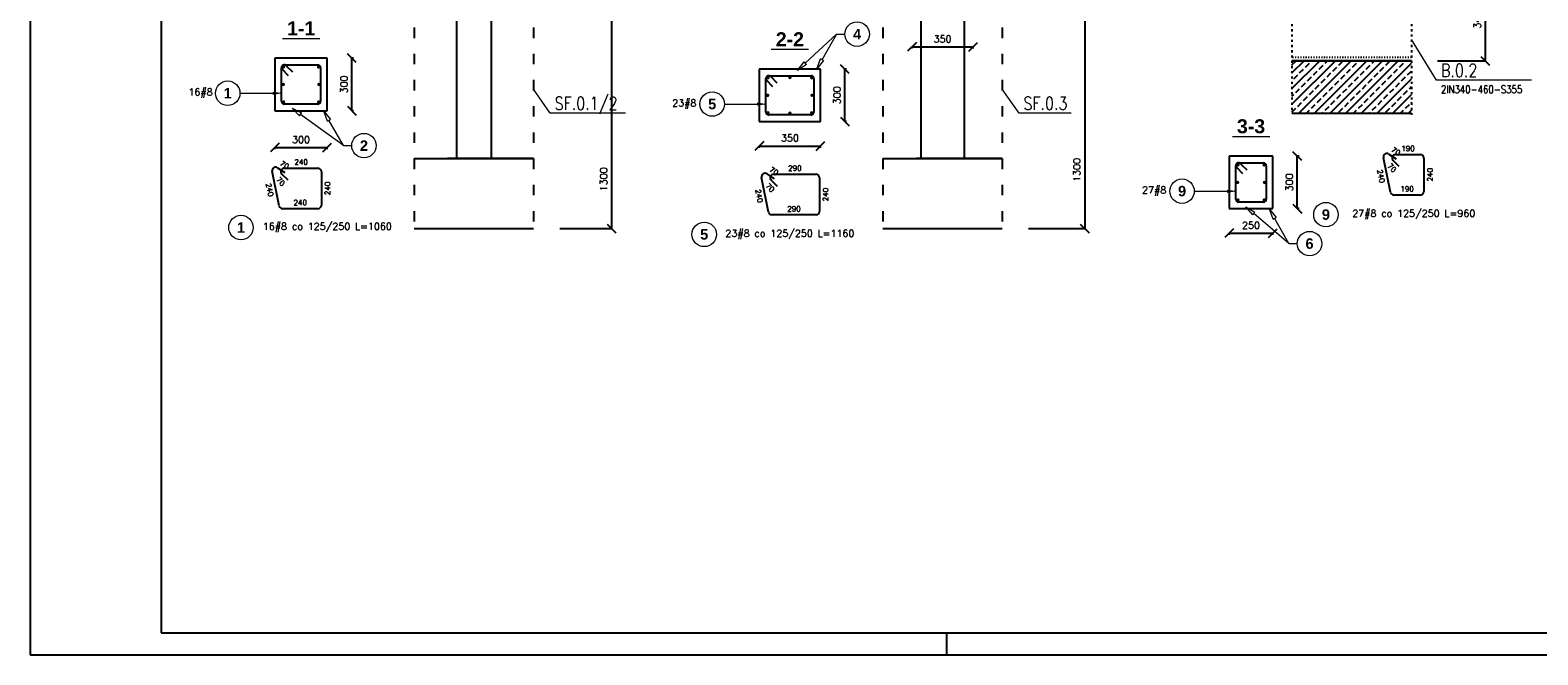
# Model space of a CAD drawing. Header units: millimetres. Extents: x -62590 to 46238, y 147773 to 522018.
# Tile 5 of 93: x 1238 to 9872, y 231143 to 234716. Entities that reach past the tile are written whole.
import ezdxf

# ---------------------------------------------------------------- set-up
doc = ezdxf.new("R2010")
doc.units = ezdxf.units.MM
doc.linetypes.add('ACAD_ISO03W100', pattern=[30, 12, -18])
for name, color, linetype in [('!PB_Ramka', 7, 'Continuous'), ('AutoCAD_Structural_Detailing_deskowanie', 2, 'Continuous'), ('AutoCAD_Structural_Detailing_kształt pręta', 7, 'Continuous'), ('AutoCAD_Structural_Detailing_opis kształtu pręta', 7, 'Continuous'), ('AutoCAD_Structural_Detailing_opis rozkładu', 7, 'Continuous'), ('AutoCAD_Structural_Detailing_pręt wyrzucony', 7, 'Continuous'), ('AutoCAD_Structural_Detailing_pręty punktowe', 7, 'Continuous'), ('AutoCAD_Structural_Detailing_symbole graficzne', 7, 'Continuous'), ('e-cad_cienkie', 1, 'Continuous'), ('e-cad_opisy', 7, 'Continuous'), ('e-cad_wymiary', 1, 'Continuous')]:
    doc.layers.add(name, color=color, linetype=linetype)
doc.styles.add('e-cad_1', font='simplex.shx', dxfattribs={"width": 0.8})
doc.styles.add('style1', font='simplex.shx')
doc.styles.add('style3', font='arialbd.ttf')
doc.styles.add('style5', font='arialbd.ttf')
doc.dimstyles.new('RBCT DIM 20', dxfattribs={"dimtxt": 40, "dimasz": 50, "dimexe": 2.5, "dimexo": 150, "dimgap": 25, "dimtad": 1, "dimdec": 0, "dimzin": 1, "dimtxsty": 'style1', "dimblk": 'OBLIQUE', "dimcen": 50, "dimclrd": 8, "dimclre": 8, "dimclrt": 2, "dimadec": 0, "dimazin": 0, "dimtfac": 1, "dimtdec": 0, "dimtmove": 0, "dimatfit": 3, "dimfxl": 1, "dimarcsym": 0})

# ---------------------------------------------------------------- blocks, each defined once
blk = doc.blocks.new('_Oblique')
at = {"color": 0, "linetype": 'ByBlock', "lineweight": -2}
blk.add_line((-0.5, -0.5), (0.5, 0.5), dxfattribs=at)
blk = doc.blocks.new('*D266')
at = {"layer": 'AutoCAD_Structural_Detailing_deskowanie', "color": 8, "linetype": 'Continuous', "lineweight": -2}
for p, q in [((3079.5, 234255.8), (3079.5, 234555.8)), ((3089.5, 234555.8), (3082, 234555.8)), ((3089.5, 234255.8), (3082, 234255.8))]:
    blk.add_line(p, q, dxfattribs=at)
at = {"layer": 'Defpoints', "color": 0, "ltscale": 40}
for p in [(2939.5, 234555.8), (3079.5, 234555.8), (2939.5, 234255.8)]:
    blk.add_point(p, dxfattribs=at)
at = {"layer": 'AutoCAD_Structural_Detailing_deskowanie', "color": 8, "lineweight": -2, "ltscale": 40, "xscale": 50, "yscale": 50, "zscale": 50}
for p, rotation in [((3079.5, 234555.8), 90), ((3079.5, 234255.8), 270)]:
    blk.add_blockref('_Oblique', p, dxfattribs=dict(at, rotation=rotation))
at = {"layer": 'AutoCAD_Structural_Detailing_deskowanie', "color": 2, "ltscale": 40, "insert": (3034.5, 234405.8), "char_height": 40, "attachment_point": 5, "rotation": 90, "style": 'style1'}
blk.add_mtext('300', dxfattribs=at)
blk = doc.blocks.new('*D267')
at = {"layer": 'AutoCAD_Structural_Detailing_deskowanie', "color": 8, "lineweight": -2}
for p, q in [((2639.5, 234045.5), (2939.5, 234045.5)), ((2639.5, 234035.5), (2639.5, 234043)), ((2939.5, 234035.5), (2939.5, 234043))]:
    blk.add_line(p, q, dxfattribs=at)
at = {"layer": 'Defpoints', "color": 0, "ltscale": 40}
for p in [(2639.5, 234185.5), (2939.5, 234185.5), (2939.5, 234045.5)]:
    blk.add_point(p, dxfattribs=at)
at = {"layer": 'AutoCAD_Structural_Detailing_deskowanie', "color": 8, "lineweight": -2, "ltscale": 40, "xscale": 50, "yscale": 50, "zscale": 50, "rotation": 180}
blk.add_blockref('_Oblique', (2639.5, 234045.5), dxfattribs=at)
at = {"layer": 'AutoCAD_Structural_Detailing_deskowanie', "color": 8, "lineweight": -2, "ltscale": 40, "xscale": 50, "yscale": 50, "zscale": 50}
blk.add_blockref('_Oblique', (2939.5, 234045.5), dxfattribs=at)
at = {"layer": 'AutoCAD_Structural_Detailing_deskowanie', "color": 2, "ltscale": 40, "insert": (2789.5, 234090.5), "char_height": 40, "attachment_point": 5, "style": 'style1'}
blk.add_mtext('300', dxfattribs=at)
blk = doc.blocks.new('*D269')
at = {"layer": 'AutoCAD_Structural_Detailing_deskowanie', "color": 8, "lineweight": -2}
for p, q in [((6287.6, 234621.6), (6637.6, 234621.6)), ((6287.6, 234611.6), (6287.6, 234619.1)), ((6637.6, 234611.6), (6637.6, 234619.1))]:
    blk.add_line(p, q, dxfattribs=at)
at = {"layer": 'Defpoints', "color": 0, "ltscale": 40}
for p in [(6287.6, 234761.6), (6637.6, 234761.6), (6637.6, 234621.6)]:
    blk.add_point(p, dxfattribs=at)
at = {"layer": 'AutoCAD_Structural_Detailing_deskowanie', "color": 8, "lineweight": -2, "ltscale": 40, "xscale": 50, "yscale": 50, "zscale": 50, "rotation": 180}
blk.add_blockref('_Oblique', (6287.6, 234621.6), dxfattribs=at)
at = {"layer": 'AutoCAD_Structural_Detailing_deskowanie', "color": 8, "lineweight": -2, "ltscale": 40, "xscale": 50, "yscale": 50, "zscale": 50}
blk.add_blockref('_Oblique', (6637.6, 234621.6), dxfattribs=at)
at = {"layer": 'AutoCAD_Structural_Detailing_deskowanie', "color": 2, "ltscale": 40, "insert": (6462.6, 234666.6), "char_height": 40, "attachment_point": 5, "style": 'style1'}
blk.add_mtext('350', dxfattribs=at)
blk = doc.blocks.new('*D270')
at = {"layer": 'AutoCAD_Structural_Detailing_deskowanie', "color": 8, "lineweight": -2}
for p, q in [((5903.5, 234193.7), (5903.5, 234493.7)), ((5913.5, 234493.7), (5906, 234493.7)), ((5913.5, 234193.7), (5906, 234193.7))]:
    blk.add_line(p, q, dxfattribs=at)
at = {"layer": 'Defpoints', "color": 0, "ltscale": 40}
for p in [(5763.5, 234493.7), (5903.5, 234493.7), (5763.5, 234193.7)]:
    blk.add_point(p, dxfattribs=at)
at = {"layer": 'AutoCAD_Structural_Detailing_deskowanie', "color": 8, "lineweight": -2, "ltscale": 40, "xscale": 50, "yscale": 50, "zscale": 50}
for p, rotation in [((5903.5, 234493.7), 90), ((5903.5, 234193.7), 270)]:
    blk.add_blockref('_Oblique', p, dxfattribs=dict(at, rotation=rotation))
at = {"layer": 'AutoCAD_Structural_Detailing_deskowanie', "color": 2, "ltscale": 40, "insert": (5858.5, 234343.7), "char_height": 40, "attachment_point": 5, "rotation": 90, "style": 'style1'}
blk.add_mtext('300', dxfattribs=at)
blk = doc.blocks.new('*D271')
at = {"layer": 'AutoCAD_Structural_Detailing_deskowanie', "color": 8, "lineweight": -2}
for p, q in [((5413.5, 234053.7), (5763.5, 234053.7)), ((5413.5, 234043.7), (5413.5, 234051.2)), ((5763.5, 234043.7), (5763.5, 234051.2))]:
    blk.add_line(p, q, dxfattribs=at)
at = {"layer": 'Defpoints', "color": 0, "ltscale": 40}
for p in [(5413.5, 234193.7), (5763.5, 234193.7), (5763.5, 234053.7)]:
    blk.add_point(p, dxfattribs=at)
at = {"layer": 'AutoCAD_Structural_Detailing_deskowanie', "color": 8, "lineweight": -2, "ltscale": 40, "xscale": 50, "yscale": 50, "zscale": 50, "rotation": 180}
blk.add_blockref('_Oblique', (5413.5, 234053.7), dxfattribs=at)
at = {"layer": 'AutoCAD_Structural_Detailing_deskowanie', "color": 8, "lineweight": -2, "ltscale": 40, "xscale": 50, "yscale": 50, "zscale": 50}
blk.add_blockref('_Oblique', (5763.5, 234053.7), dxfattribs=at)
at = {"layer": 'AutoCAD_Structural_Detailing_deskowanie', "color": 2, "ltscale": 40, "insert": (5588.5, 234098.7), "char_height": 40, "attachment_point": 5, "style": 'style1'}
blk.add_mtext('350', dxfattribs=at)
blk = doc.blocks.new('*D274')
at = {"layer": 'AutoCAD_Structural_Detailing_deskowanie', "color": 8, "lineweight": -2}
for p, q in [((8494.2, 233695.2), (8494.2, 233995.2)), ((8504.2, 233995.2), (8496.7, 233995.2)), ((8504.2, 233695.2), (8496.7, 233695.2))]:
    blk.add_line(p, q, dxfattribs=at)
at = {"layer": 'Defpoints', "color": 0, "ltscale": 40}
for p in [(8354.2, 233995.2), (8494.2, 233995.2), (8354.2, 233695.2)]:
    blk.add_point(p, dxfattribs=at)
at = {"layer": 'AutoCAD_Structural_Detailing_deskowanie', "color": 8, "lineweight": -2, "ltscale": 40, "xscale": 50, "yscale": 50, "zscale": 50}
for p, rotation in [((8494.2, 233995.2), 90), ((8494.2, 233695.2), 270)]:
    blk.add_blockref('_Oblique', p, dxfattribs=dict(at, rotation=rotation))
at = {"layer": 'AutoCAD_Structural_Detailing_deskowanie', "color": 2, "ltscale": 40, "insert": (8449.2, 233845.2), "char_height": 40, "attachment_point": 5, "rotation": 90, "style": 'style1'}
blk.add_mtext('300', dxfattribs=at)
blk = doc.blocks.new('*D275')
at = {"layer": 'AutoCAD_Structural_Detailing_deskowanie', "color": 8, "lineweight": -2}
for p, q in [((8104.2, 233555.2), (8354.2, 233555.2)), ((8104.2, 233545.2), (8104.2, 233552.7)), ((8354.2, 233545.2), (8354.2, 233552.7))]:
    blk.add_line(p, q, dxfattribs=at)
at = {"layer": 'Defpoints', "color": 0, "ltscale": 40}
for p in [(8104.2, 233695.2), (8354.2, 233695.2), (8354.2, 233555.2)]:
    blk.add_point(p, dxfattribs=at)
at = {"layer": 'AutoCAD_Structural_Detailing_deskowanie', "color": 8, "lineweight": -2, "ltscale": 40, "xscale": 50, "yscale": 50, "zscale": 50, "rotation": 180}
blk.add_blockref('_Oblique', (8104.2, 233555.2), dxfattribs=at)
at = {"layer": 'AutoCAD_Structural_Detailing_deskowanie', "color": 8, "lineweight": -2, "ltscale": 40, "xscale": 50, "yscale": 50, "zscale": 50}
blk.add_blockref('_Oblique', (8354.2, 233555.2), dxfattribs=at)
at = {"layer": 'AutoCAD_Structural_Detailing_deskowanie', "color": 2, "ltscale": 40, "insert": (8229.2, 233600.2), "char_height": 40, "attachment_point": 5, "style": 'style1'}
blk.add_mtext('250', dxfattribs=at)
blk = doc.blocks.new('Opis - Stopy fundamentowe')
at = {"layer": 'e-cad_opisy', "color": 0, "ltscale": 0.04, "style": 'e-cad_1', "width": 0.8}
for tag, p, height, flags in [('SF - NAZWA', (0.5, 0.5), 3, 8), ('SF - PRZEKRÓJ', (0.5, -3), 2, 4)]:
    blk.add_attdef(tag, p, '', height=height, dxfattribs=dict(at, flags=flags))
blk = doc.blocks.new('*D289')
at = {"layer": 'Defpoints', "color": 0, "ltscale": 40}
for p in [(7136.6, 234881.6), (6804.7, 233581.6), (7276.6, 233581.6)]:
    blk.add_point(p, dxfattribs=at)
at = {"layer": 'e-cad_cienkie', "color": 8, "linetype": 'ByBlock', "lineweight": -2, "ltscale": 40}
for p, q in [((7276.6, 234881.6), (7276.6, 233581.6)), ((7286.6, 234881.6), (7279.1, 234881.6)), ((6954.7, 233581.6), (7279.1, 233581.6))]:
    blk.add_line(p, q, dxfattribs=at)
at = {"layer": 'e-cad_cienkie', "color": 8, "lineweight": -2, "ltscale": 40, "xscale": 50, "yscale": 50, "zscale": 50}
for p, rotation in [((7276.6, 234881.6), 90), ((7276.6, 233581.6), 270)]:
    blk.add_blockref('_Oblique', p, dxfattribs=dict(at, rotation=rotation))
at = {"layer": 'e-cad_cienkie', "color": 2, "ltscale": 40, "insert": (7231.6, 233916.8), "char_height": 40, "attachment_point": 5, "rotation": 90, "style": 'style1'}
blk.add_mtext('1300', dxfattribs=at)
blk = doc.blocks.new('*D290')
at = {"layer": 'Defpoints', "color": 0, "ltscale": 40}
for p in [(4427.4, 234881.6), (4120.4, 233581.6), (4567.4, 233581.6)]:
    blk.add_point(p, dxfattribs=at)
at = {"layer": 'e-cad_cienkie', "color": 8, "linetype": 'ByBlock', "lineweight": -2, "ltscale": 40}
for p, q in [((4567.4, 234881.6), (4567.4, 233581.6)), ((4577.4, 234881.6), (4569.9, 234881.6)), ((4270.4, 233581.6), (4569.9, 233581.6))]:
    blk.add_line(p, q, dxfattribs=at)
at = {"layer": 'e-cad_cienkie', "color": 8, "lineweight": -2, "ltscale": 40, "xscale": 50, "yscale": 50, "zscale": 50}
for p, rotation in [((4567.4, 234881.6), 90), ((4567.4, 233581.6), 270)]:
    blk.add_blockref('_Oblique', p, dxfattribs=dict(at, rotation=rotation))
at = {"layer": 'e-cad_cienkie', "color": 2, "ltscale": 40, "insert": (4522.4, 233863), "char_height": 40, "attachment_point": 5, "rotation": 90, "style": 'style1'}
blk.add_mtext('1300', dxfattribs=at)
blk = doc.blocks.new('*D255')
at = {"layer": 'Defpoints', "color": 0, "ltscale": 40}
for p in [(9429.8, 234881.6), (9147.8, 234541.6), (9569.8, 234541.6)]:
    blk.add_point(p, dxfattribs=at)
at = {"layer": 'e-cad_cienkie', "color": 8, "linetype": 'ByBlock', "lineweight": -2, "ltscale": 40}
for p, q in [((9569.8, 234881.6), (9569.8, 234541.6)), ((9579.8, 234881.6), (9572.3, 234881.6)), ((9297.8, 234541.6), (9572.3, 234541.6))]:
    blk.add_line(p, q, dxfattribs=at)
at = {"layer": 'e-cad_cienkie', "color": 8, "lineweight": -2, "ltscale": 40, "xscale": 50, "yscale": 50, "zscale": 50}
for p, rotation in [((9569.8, 234881.6), 90), ((9569.8, 234541.6), 270)]:
    blk.add_blockref('_Oblique', p, dxfattribs=dict(at, rotation=rotation))
at = {"layer": 'e-cad_cienkie', "color": 2, "ltscale": 40, "insert": (9524.8, 234776.7), "char_height": 40, "attachment_point": 5, "rotation": 90, "style": 'style1'}
blk.add_mtext('340', dxfattribs=at)
blk = doc.blocks.new('*U306')
at = {"layer": 'e-cad_opisy', "color": 8, "ltscale": 0.4}
for points in [[(0, 0), (750, 0), (750, 420), (25, 420), (25, 297), (0, 297), (0, 0)], [(210, 0), (210, 5)]]:
    blk.add_lwpolyline(points, dxfattribs=at)
at = {"layer": 'e-cad_opisy', "color": 3, "ltscale": 0.4}
blk.add_lwpolyline([(30, 5), (745, 5), (745, 415), (30, 415), (30, 5)], dxfattribs=at)

msp = doc.modelspace()

# ---------------------------------------------------------------- hatches: boundary and pattern name
at = {"layer": 'AutoCAD_Structural_Detailing_pręty punktowe'}
h = msp.add_hatch(color=1, dxfattribs=at)
edge = h.paths.add_edge_path(flags=0)
edge.add_arc((2689.2, 234506.1), 10, 0, 360, ccw=False)
h = msp.add_hatch(color=1, dxfattribs=at)
edge = h.paths.add_edge_path(flags=0)
edge.add_arc((2889.7, 234506.1), 10, 0, 360, ccw=False)
h = msp.add_hatch(color=1, dxfattribs=at)
edge = h.paths.add_edge_path(flags=0)
edge.add_arc((2687.5, 234405.8), 10, 0, 360, ccw=False)
h = msp.add_hatch(color=1, dxfattribs=at)
edge = h.paths.add_edge_path(flags=0)
edge.add_arc((2891.5, 234405.8), 10, 0, 360, ccw=False)
h = msp.add_hatch(color=1, dxfattribs=at)
edge = h.paths.add_edge_path(flags=0)
edge.add_arc((5463.3, 234443.9), 10, 0, 360, ccw=False)
h = msp.add_hatch(color=1, dxfattribs=at)
edge = h.paths.add_edge_path(flags=0)
edge.add_arc((5588.5, 234445.7), 10, 0, 360, ccw=False)
h = msp.add_hatch(color=1, dxfattribs=at)
edge = h.paths.add_edge_path(flags=0)
edge.add_arc((5713.8, 234443.9), 10, 0, 360, ccw=False)
h = msp.add_hatch(color=1, dxfattribs=at)
edge = h.paths.add_edge_path(flags=0)
edge.add_arc((2689.2, 234305.6), 10, 0, 360, ccw=False)
h = msp.add_hatch(color=1, dxfattribs=at)
edge = h.paths.add_edge_path(flags=0)
edge.add_arc((2889.7, 234305.6), 10, 0, 360, ccw=False)
h = msp.add_hatch(color=1, dxfattribs=at)
edge = h.paths.add_edge_path(flags=0)
edge.add_arc((5461.5, 234343.7), 10, 0, 360, ccw=False)
h = msp.add_hatch(color=1, dxfattribs=at)
edge = h.paths.add_edge_path(flags=0)
edge.add_arc((5715.5, 234343.7), 10, 0, 360, ccw=False)
h = msp.add_hatch(color=1, dxfattribs=at)
edge = h.paths.add_edge_path(flags=0)
edge.add_arc((5463.3, 234243.5), 10, 0, 360, ccw=False)
h = msp.add_hatch(color=1, dxfattribs=at)
edge = h.paths.add_edge_path(flags=0)
edge.add_arc((5588.5, 234241.7), 10, 0, 360, ccw=False)
h = msp.add_hatch(color=1, dxfattribs=at)
edge = h.paths.add_edge_path(flags=0)
edge.add_arc((5713.8, 234243.5), 10, 0, 360, ccw=False)
h = msp.add_hatch(color=1, dxfattribs=at)
edge = h.paths.add_edge_path(flags=0)
edge.add_arc((8154, 233945.5), 10, 0, 360, ccw=False)
h = msp.add_hatch(color=1, dxfattribs=at)
edge = h.paths.add_edge_path(flags=0)
edge.add_arc((8304.5, 233945.5), 10, 0, 360, ccw=False)
h = msp.add_hatch(color=1, dxfattribs=at)
edge = h.paths.add_edge_path(flags=0)
edge.add_arc((8152.2, 233845.2), 10, 0, 360, ccw=False)
h = msp.add_hatch(color=1, dxfattribs=at)
edge = h.paths.add_edge_path(flags=0)
edge.add_arc((8306.2, 233845.2), 10, 0, 360, ccw=False)
h = msp.add_hatch(color=1, dxfattribs=at)
edge = h.paths.add_edge_path(flags=0)
edge.add_arc((8154, 233745), 10, 0, 360, ccw=False)
h = msp.add_hatch(color=1, dxfattribs=at)
edge = h.paths.add_edge_path(flags=0)
edge.add_arc((8304.5, 233745), 10, 0, 360, ccw=False)
at = {"layer": 'e-cad_cienkie', "linetype": 'ByBlock', "ltscale": 40}
h = msp.add_hatch(dxfattribs=at)
h.set_pattern_fill('ANSI33', color=8, scale=10)
h.set_pattern_definition([(45, (-140867.98, 97.91), (-44.90128, 44.90128), []), (45, (-140823.08, 97.91), (-44.90128, 44.90128), [31.75, -15.875])])
h.paths.add_polyline_path([(8463.7, 234241.6), (9147.8, 234241.6), (9147.8, 234541.6), (8463.7, 234541.6)])

# ---------------------------------------------------------------- linework, layer by layer
at = {"layer": 'AutoCAD_Structural_Detailing_deskowanie', "color": 8, "linetype": 'ACAD_ISO03W100'}
for p, q in [((8463.7, 234931.6), (8463.7, 234241.6)), ((9147.8, 234931.6), (9147.8, 234231.6))]:
    msp.add_line(p, q, dxfattribs=at)
at = {"layer": 'AutoCAD_Structural_Detailing_deskowanie', "color": 8, "linetype": 'ACAD_ISO03W100', "ltscale": 5}
for p, q in [((3436.3, 234881.6), (3436.3, 233581.6)), ((4120.4, 234881.6), (4120.4, 233581.6)), ((6120.5, 234881.6), (6120.5, 233581.6)), ((6804.7, 234881.6), (6804.7, 233581.6))]:
    msp.add_line(p, q, dxfattribs=at)
at = {"layer": 'AutoCAD_Structural_Detailing_deskowanie', "color": 0, "lineweight": 0}
for p, q in [((2682.5, 234669.3), (2896.5, 234669.3)), ((5481.5, 234607.2), (5695.5, 234607.2)), ((8122.2, 234108.7), (8336.2, 234108.7))]:
    msp.add_line(p, q, dxfattribs=at)
at = {"layer": 'AutoCAD_Structural_Detailing_deskowanie', "color": 2, "linetype": 'Continuous'}
for p, q in [((2939.5, 234555.8), (2639.5, 234555.8)), ((2639.5, 234555.8), (2639.5, 234255.8)), ((2939.5, 234555.8), (2639.5, 234555.8)), ((2639.5, 234555.8), (2639.5, 234255.8)), ((2939.5, 234255.8), (2939.5, 234555.8)), ((2939.5, 234255.8), (2939.5, 234555.8)), ((5763.5, 234493.7), (5413.5, 234493.7)), ((5413.5, 234493.7), (5413.5, 234193.7)), ((5763.5, 234193.7), (5763.5, 234493.7)), ((2639.5, 234255.8), (2939.5, 234255.8)), ((2639.5, 234255.8), (2939.5, 234255.8)), ((5413.5, 234193.7), (5763.5, 234193.7)), ((8354.2, 233995.2), (8104.2, 233995.2)), ((8354.2, 233695.2), (8354.2, 233995.2)), ((8104.2, 233695.2), (8354.2, 233695.2))]:
    msp.add_line(p, q, dxfattribs=at)
at = {"layer": 'AutoCAD_Structural_Detailing_deskowanie'}
msp.add_line((8463.7, 234541.6), (9147.8, 234541.6), dxfattribs=at)
at = {"layer": 'AutoCAD_Structural_Detailing_deskowanie', "color": 0, "linetype": 'Continuous'}
msp.add_line((8104.2, 233995.2), (8104.2, 233695.2), dxfattribs=at)
at = {"layer": 'AutoCAD_Structural_Detailing_deskowanie', "color": 1, "linetype": 'ACAD_ISO03W100', "ltscale": 0.5}
for points in [[(9147.8, 234560.1), (8463.7, 234560.1)], [(8463.7, 234541.6), (9147.8, 234541.6)]]:
    msp.add_lwpolyline(points, dxfattribs=at)
at = {"layer": 'AutoCAD_Structural_Detailing_deskowanie', "color": 1}
for points in [[(9147.8, 234541.6), (8463.7, 234541.6)], [(8463.7, 234241.6), (9147.8, 234241.6)]]:
    msp.add_lwpolyline(points, dxfattribs=at)
at = {"layer": 'AutoCAD_Structural_Detailing_deskowanie'}
for points in [[(3436.3, 233981.6), (4120.4, 233981.6)], [(4120.4, 233981.6), (3628.3, 233981.6)], [(6120.5, 233981.6), (6804.7, 233981.6)], [(6804.7, 233981.6), (6312.6, 233981.6)], [(3436.3, 233581.6), (4120.4, 233581.6)], [(6120.5, 233581.6), (6804.7, 233581.6)]]:
    msp.add_lwpolyline(points, dxfattribs=at)
at = {"layer": 'AutoCAD_Structural_Detailing_kształt pręta', "color": 3}
for p, q in [((2677.5, 234309.8), (2677.5, 234501.8)), ((2717.5, 234455.2), (2682.2, 234490.5)), ((2693.5, 234517.8), (2885.5, 234517.8)), ((2704.8, 234513.1), (2740.1, 234477.8)), ((2901.5, 234501.8), (2901.5, 234309.8)), ((5451.5, 234247.7), (5451.5, 234439.7)), ((5491.6, 234393), (5456.2, 234428.4)), ((5467.5, 234455.7), (5709.5, 234455.7)), ((5478.9, 234451), (5514.2, 234415.7)), ((5725.5, 234439.7), (5725.5, 234247.7)), ((2885.5, 234293.8), (2693.5, 234293.8)), ((5709.5, 234231.7), (5467.5, 234231.7)), ((8142.2, 233749.2), (8142.2, 233941.2)), ((8182.3, 233894.6), (8146.9, 233929.9)), ((8158.2, 233957.2), (8300.2, 233957.2)), ((8169.5, 233952.6), (8204.9, 233917.2)), ((8316.2, 233941.2), (8316.2, 233749.2)), ((8300.2, 233733.2), (8158.2, 233733.2))]:
    msp.add_line(p, q, dxfattribs=at)
for centre, start, end in [((2693.5, 234501.8), 90, 225), ((2693.5, 234501.8), 45, 180), ((2885.5, 234501.8), 0, 90), ((5467.5, 234439.7), 90, 225), ((5467.5, 234439.7), 45, 180), ((5709.5, 234439.7), 0, 90), ((2693.5, 234309.8), 180, 270), ((2885.5, 234309.8), 270, 0), ((5467.5, 234247.7), 180, 270), ((5709.5, 234247.7), 270, 0), ((8158.2, 233941.2), 90, 225), ((8158.2, 233941.2), 45, 180), ((8300.2, 233941.2), 0, 90), ((8158.2, 233749.2), 180, 270), ((8300.2, 233749.2), 270, 0)]:
    msp.add_arc(centre, 16, start, end, dxfattribs=at)
at = {"layer": 'AutoCAD_Structural_Detailing_opis kształtu pręta', "color": 8, "lineweight": 0}
for p, q in [((2439.5, 234355.8), (2629.5, 234355.8)), ((2629.5, 234362.5), (2669.5, 234355.8)), ((2629.5, 234362.5), (2629.5, 234349.2)), ((2669.5, 234355.8), (2629.5, 234349.2)), ((5213.5, 234293.7), (5403.5, 234293.7)), ((5403.5, 234300.4), (5443.5, 234293.7)), ((5403.5, 234300.4), (5403.5, 234287)), ((5443.5, 234293.7), (5403.5, 234287)), ((7904.2, 233795.2), (8094.2, 233795.2)), ((8094.2, 233801.9), (8134.2, 233795.2)), ((8094.2, 233801.9), (8094.2, 233788.6)), ((8134.2, 233795.2), (8094.2, 233788.6))]:
    msp.add_line(p, q, dxfattribs=at)
for centre in [(2369.5, 234355.8), (5143.5, 234293.7), (7834.2, 233795.2)]:
    msp.add_circle(centre, 70, dxfattribs=at)
at = {"layer": 'AutoCAD_Structural_Detailing_opis rozkładu', "color": 8, "lineweight": 0}
for p, q in [((5855.5, 234693.7), (5676.5, 234527.4)), ((5855.5, 234693.7), (5773, 234548.3)), ((5855.5, 234693.7), (5903.5, 234693.7)), ((5632.5, 234486.5), (5669.7, 234534.7)), ((5683.3, 234520), (5632.5, 234486.5)), ((5683.3, 234520), (5669.7, 234534.7)), ((5743.4, 234496.1), (5764.3, 234553.2)), ((5781.7, 234543.4), (5743.4, 234496.1)), ((5781.7, 234543.4), (5764.3, 234553.2)), ((2780.3, 234226.8), (2737.7, 234270.2)), ((2737.7, 234270.2), (2792.1, 234242.9)), ((2780.3, 234226.8), (2792.1, 234242.9)), ((3031.5, 234055.8), (2786.2, 234234.9)), ((2940.2, 234196.3), (2919.3, 234253.4)), ((2919.3, 234253.4), (2957.6, 234206.2)), ((2940.2, 234196.3), (2957.6, 234206.2)), ((3031.5, 234055.8), (2948.9, 234201.2)), ((3031.5, 234055.8), (3079.5, 234055.8)), ((8238.7, 233659.4), (8199.6, 233706)), ((8199.6, 233706), (8251.7, 233674.6)), ((8238.7, 233659.4), (8251.7, 233674.6)), ((8446.2, 233495.2), (8245.2, 233667)), ((8355, 233635.7), (8334.1, 233692.8)), ((8334.1, 233692.8), (8372.4, 233645.6)), ((8355, 233635.7), (8372.4, 233645.6)), ((8446.2, 233495.2), (8363.7, 233640.6)), ((8446.2, 233495.2), (8494.2, 233495.2))]:
    msp.add_line(p, q, dxfattribs=at)
for centre in [(5973.5, 234693.7), (3149.5, 234055.8), (8564.2, 233495.2)]:
    msp.add_circle(centre, 70, dxfattribs=at)
at = {"layer": 'AutoCAD_Structural_Detailing_pręt wyrzucony', "color": 3}
for p, q in [((9027.6, 233789.1), (8987.5, 233986.9)), ((9018.1, 234007.5), (9059.8, 233979.9)), ((9078.3, 233935.5), (9042.9, 233970.9)), ((9057, 234005), (9199, 234005)), ((9219, 233985), (9219, 233793)), ((2664, 233711.1), (2623.9, 233908.9)), ((2654.6, 233929.6), (2696.2, 233902)), ((2714.7, 233857.6), (2679.3, 233892.9)), ((2693.5, 233927.1), (2885.5, 233927.1)), ((2905.5, 233907.1), (2905.5, 233715.1)), ((5457.2, 233894.3), (5498.8, 233866.6)), ((5496.1, 233891.8), (5738.1, 233891.8)), ((5466.6, 233675.8), (5426.5, 233873.6)), ((5517.3, 233822.3), (5481.9, 233857.6)), ((5758.1, 233871.8), (5758.1, 233679.8)), ((9199, 233773), (9047.2, 233773)), ((2885.5, 233695.1), (2683.6, 233695.1)), ((5738.1, 233659.8), (5486.2, 233659.8))]:
    msp.add_line(p, q, dxfattribs=at)
at = {"layer": 'AutoCAD_Structural_Detailing_pręt wyrzucony', "color": 8, "lineweight": 0}
for centre in [(8657.8, 233661), (2445.2, 233587.1), (5097.9, 233547.8)]:
    msp.add_circle(centre, 70, dxfattribs=at)
at = {"layer": 'AutoCAD_Structural_Detailing_pręt wyrzucony', "color": 3}
for centre, start, end in [((9007.1, 233990.8), 56.45916, 191.45916), ((9057, 233985), 90, 225), ((9199, 233985), 0, 90), ((2643.5, 233912.9), 56.45916, 191.45916), ((2693.5, 233907.1), 90, 225), ((2885.5, 233907.1), 0, 90), ((5446.1, 233877.6), 56.45916, 191.45916), ((5496.1, 233871.8), 90, 225), ((5738.1, 233871.8), 0, 90), ((2683.6, 233715.1), 191.45916, 270), ((2885.5, 233715.1), 270, 0), ((9047.2, 233793), 191.45916, 270), ((9199, 233793), 270, 0), ((5486.2, 233679.8), 191.45916, 270), ((5738.1, 233679.8), 270, 0)]:
    msp.add_arc(centre, 20, start, end, dxfattribs=at)
at = {"layer": 'AutoCAD_Structural_Detailing_symbole graficzne', "color": 2, "linetype": 'Continuous'}
for p, q in [((5763.5, 234493.7), (5413.5, 234493.7)), ((5413.5, 234493.7), (5413.5, 234193.7)), ((5763.5, 234193.7), (5763.5, 234493.7)), ((5413.5, 234193.7), (5763.5, 234193.7)), ((8354.2, 233995.2), (8104.2, 233995.2)), ((8104.2, 233995.2), (8104.2, 233695.2)), ((8354.2, 233695.2), (8354.2, 233995.2)), ((8104.2, 233695.2), (8354.2, 233695.2))]:
    msp.add_line(p, q, dxfattribs=at)
at = {"layer": 'e-cad_cienkie', "linetype": 'ByBlock', "ltscale": 40}
for p, q in [((3679.6, 235665.6), (3679.6, 233981.6)), ((3878.1, 235665.6), (3878.1, 233981.6)), ((6338.9, 235665.6), (6338.9, 233981.6)), ((6587.3, 235665.6), (6587.3, 233981.6))]:
    msp.add_line(p, q, dxfattribs=at)
at = {"layer": 'e-cad_cienkie', "lineweight": 18}
for points in [[(9836, 234430.3), (9291.7, 234430.3), (9147.8, 234663.1)], [(4647, 234242.3), (4216.7, 234242.3), (4120.4, 234378.2)], [(7199.3, 234242.3), (6900.9, 234242.3), (6804.7, 234378.2)]]:
    msp.add_lwpolyline(points, dxfattribs=at)

# ---------------------------------------------------------------- block references
at = {"layer": '!PB_Ramka', "xscale": 25, "yscale": 25, "zscale": 25}
msp.add_blockref('*U306', (1238, 231142.6), dxfattribs=at)
at = {"layer": 'e-cad_wymiary', "ltscale": 40}
ref = msp.add_blockref('Opis - Stopy fundamentowe', (9291.7, 234430.3), dxfattribs=dict(at, xscale=-25, yscale=25, zscale=25))
ref.add_attrib('SF - NAZWA', 'B.0.2', (9316.7, 234448.6), dxfattribs={"layer": 'e-cad_opisy', "ltscale": 40, "height": 75, "style": 'e-cad_1', "width": 0.8, "flags": 8})
ref.add_attrib('SF - PRZEKRÓJ', '2IN340-460-S355', (9316.7, 234355.3), dxfattribs={"layer": 'e-cad_opisy', "ltscale": 40, "height": 45, "style": 'e-cad_1', "width": 0.8, "flags": 4})
ref = msp.add_blockref('Opis - Stopy fundamentowe', (4216.7, 234242.3), dxfattribs=dict(at, xscale=-25, yscale=25, zscale=25))
ref.add_attrib('SF - NAZWA', 'SF.0.1/2', (4241.7, 234260.6), dxfattribs={"layer": 'e-cad_opisy', "ltscale": 40, "height": 75, "style": 'e-cad_1', "width": 0.8, "flags": 8})
ref = msp.add_blockref('Opis - Stopy fundamentowe', (6900.9, 234242.3), dxfattribs=dict(at, xscale=-25, yscale=25, zscale=25))
ref.add_attrib('SF - NAZWA', 'SF.0.3', (6925.9, 234260.6), dxfattribs={"layer": 'e-cad_opisy', "ltscale": 40, "height": 75, "style": 'e-cad_1', "width": 0.8, "flags": 8})

# ---------------------------------------------------------------- texts
at = {"layer": 'AutoCAD_Structural_Detailing_opis kształtu pręta', "color": 2, "char_height": 40, "attachment_point": 5, "style": 'style1'}
for s, insert in [('16#8  ', (2213.8, 234355.8)), ('23#8  ', (4984, 234293.7)), ('27#8  ', (7674.7, 233795.2))]:
    msp.add_mtext(s, dxfattribs=dict(at, insert=insert))
at = {"layer": 'AutoCAD_Structural_Detailing_opis kształtu pręta', "color": 1, "char_height": 60, "attachment_point": 5, "style": 'style3'}
for s, insert in [('1', (2369.5, 234355.8)), ('5', (5143.5, 234293.7)), ('9', (7834.2, 233795.2))]:
    msp.add_mtext(s, dxfattribs=dict(at, insert=insert))
at = {"layer": 'AutoCAD_Structural_Detailing_opis rozkładu', "color": 1, "char_height": 60, "attachment_point": 5, "style": 'style3'}
for s, insert in [('4', (5973.5, 234693.7)), ('2', (3149.5, 234055.8)), ('6', (8564.2, 233495.2))]:
    msp.add_mtext(s, dxfattribs=dict(at, insert=insert))
at = {"layer": 'AutoCAD_Structural_Detailing_pręt wyrzucony', "color": 2, "attachment_point": 5, "style": 'style1'}
for s, insert, char_height in [('190', (9128, 234040), 30), ('240', (2789.5, 233962.1), 30), ('290', (5617.1, 233926.8), 30), ('190', (9123.1, 233808), 30), ('240', (2784.5, 233730.1), 30), ('290', (5612.1, 233694.8), 30), ('27#8 co 125/250 L=960', (9160.9, 233661), 40), ('16#8 co 125/250 L=1060', (2939.8, 233587.1), 40), ('23#8 co 125/250 L=1160', (5588.6, 233547.8), 40)]:
    msp.add_mtext(s, dxfattribs=dict(at, insert=insert, char_height=char_height))
at = {"layer": 'AutoCAD_Structural_Detailing_pręt wyrzucony', "color": 2, "char_height": 30, "attachment_point": 5, "style": 'style1'}
for s, insert, rotation in [('70', (2694.7, 233944.9), 326.45916), ('70', (9058.3, 234022.9), 326.45916), ('70', (5497.3, 233909.6), 326.45916), ('240', (8973.2, 233881), 281.45916), ('70', (9035.8, 233928.5), 315), ('240', (9254, 233889), 90), ('240', (2609.7, 233803.1), 281.45916), ('70', (2672.3, 233850.5), 315), ('240', (2940.5, 233811.1), 90), ('240', (5412.3, 233767.8), 281.45916), ('70', (5474.9, 233815.2), 315), ('240', (5793.1, 233775.8), 90)]:
    msp.add_mtext(s, dxfattribs=dict(at, insert=insert, rotation=rotation))
at = {"layer": 'AutoCAD_Structural_Detailing_pręt wyrzucony', "color": 1, "char_height": 60, "attachment_point": 5, "style": 'style3'}
for s, insert in [('1', (2445.2, 233587.1)), ('9', (8657.8, 233661)), ('5', (5097.9, 233547.8))]:
    msp.add_mtext(s, dxfattribs=dict(at, insert=insert))
at = {"layer": 'AutoCAD_Structural_Detailing_symbole graficzne', "color": 1, "char_height": 80, "attachment_point": 5, "style": 'style5'}
for s, insert in [('1-1', (2789.5, 234726.5)), ('2-2', (5588.5, 234664.4)), ('3-3', (8229.2, 234165.9))]:
    msp.add_mtext(s, dxfattribs=dict(at, insert=insert))

# ---------------------------------------------------------------- dimensions: what is measured, and where the dimension line sits
at = {"layer": 'AutoCAD_Structural_Detailing_deskowanie'}
for p1, p2, picture, middle in [((6287.6, 234761.6), (6637.6, 234761.6), '*D269', (6462.6, 234666.6)), ((5763.5, 234193.7), (5763.5, 234493.7), '*D270', (5858.5, 234343.7)), ((2639.5, 234185.5), (2939.5, 234185.5), '*D267', (2789.5, 234090.5)), ((5413.5, 234193.7), (5763.5, 234193.7), '*D271', (5588.5, 234098.7)), ((8354.2, 233695.2), (8354.2, 233995.2), '*D274', (8449.2, 233845.2)), ((8104.2, 233695.2), (8354.2, 233695.2), '*D275', (8229.2, 233600.2))]:
    dim = msp.add_aligned_dim(p1=p1, p2=p2, distance=-140, dimstyle='RBCT DIM 20', override={"dimscale": 1, "dimtmove": 1}, dxfattribs=at)
    dim.commit()
    dim.dimension.update_dxf_attribs({"geometry": picture, "text_midpoint": middle})
at = {"layer": 'AutoCAD_Structural_Detailing_deskowanie', "color": 2, "linetype": 'Continuous'}
dim = msp.add_aligned_dim(p1=(2939.5, 234255.8), p2=(2939.5, 234555.8), distance=-140, dimstyle='RBCT DIM 20', override={"dimscale": 1, "dimtmove": 1}, dxfattribs=at)
dim.commit()
dim.dimension.update_dxf_attribs({"geometry": '*D266', "text_midpoint": (3034.5, 234405.8)})
at = {"layer": 'e-cad_cienkie', "color": 2, "linetype": 'ByBlock', "ltscale": 40}
for base, p1, p2, picture, middle in [((4567.4, 233581.6), (4427.4, 234881.6), (4120.4, 233581.6), '*D290', (4567.4, 233863)), ((7276.6, 233581.6), (7136.6, 234881.6), (6804.7, 233581.6), '*D289', (7276.6, 233916.8)), ((9569.8, 234541.6), (9429.8, 234881.6), (9147.8, 234541.6), '*D255', (9569.8, 234776.7))]:
    dim = msp.add_linear_dim(base=base, p1=p1, p2=p2, angle=270, dimstyle='RBCT DIM 20', override={"dimtmove": 1}, dxfattribs=at)
    dim.commit()
    dim.dimension.update_dxf_attribs({"geometry": picture, "text_midpoint": middle, "dimtype": 160})

doc.saveas('drawing.dxf')
